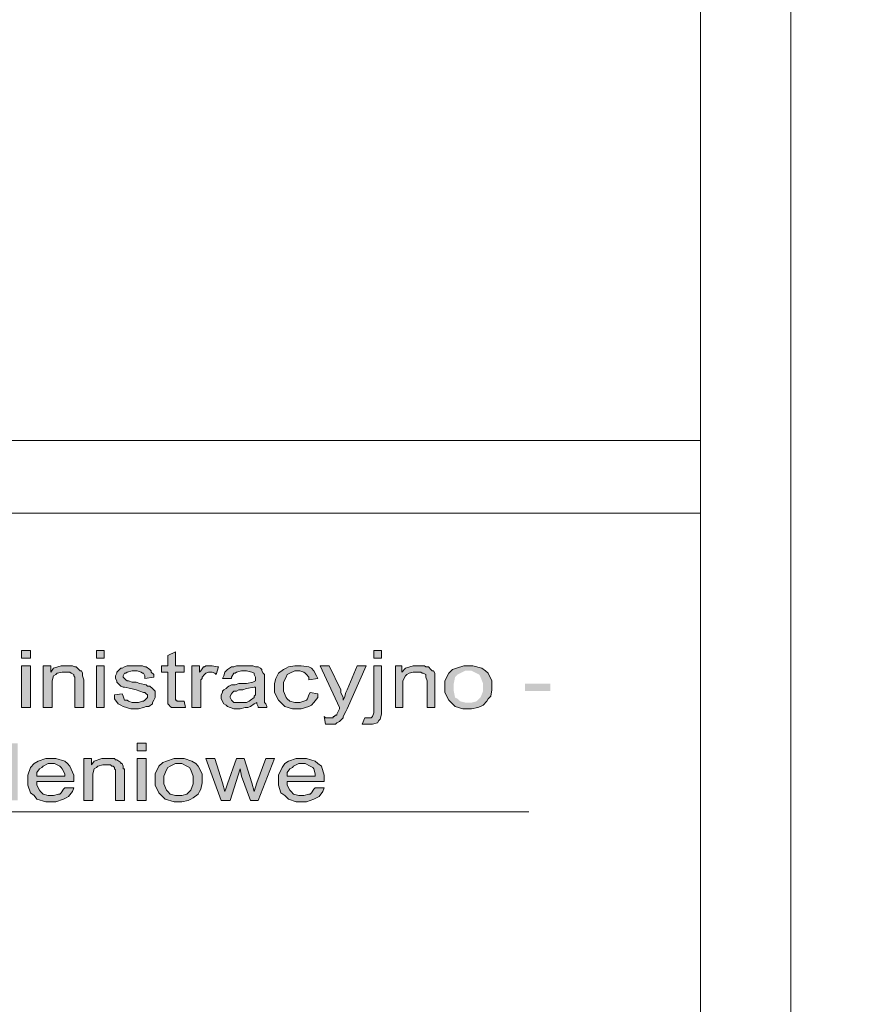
# Model space of a CAD drawing. Header units: millimetres. Extents: x 126553 to 403692, y -95821 to 38049.
# Tile 208 of 256: x 223200 to 223342, y 12939 to 13103. Entities that reach past the tile are written whole.
import ezdxf

# ---------------------------------------------------------------- set-up
doc = ezdxf.new("R2010")
doc.units = ezdxf.units.MM
doc.linetypes.add('ACAD_ISO02W100', pattern=[15, 12, -3])
doc.layers.add('opisy', color=7, linetype='Continuous', lineweight=18)
doc.layers.add('ŚCIANY GRUBE', color=7, linetype='Continuous', lineweight=20)

msp = doc.modelspace()

# ---------------------------------------------------------------- hatches: boundary and pattern name
at = {"layer": 'opisy'}
h = msp.add_hatch(color=7, dxfattribs=at)
h.paths.add_polyline_path([(223127.14358, 12988.22225), (223127.14358, 12997.76289), (223133.29199, 12997.76289), (223133.71602, 12997.55087), (223134.35206, 12997.33886), (223134.56407, 12997.12684), (223134.9881, 12997.12684), (223135.41213, 12996.4908), (223135.62414, 12996.27879), (223135.83616, 12996.06677), (223135.83616, 12994.37066), (223135.41213, 12993.31059), (223134.9881, 12992.88656), (223134.56407, 12992.46253), (223132.86796, 12992.03851), (223128.62768, 12992.03851), (223128.62768, 12988.22225)], flags=0)
h.paths.add_polyline_path([(223128.62768, 12993.31059), (223132.44393, 12993.31059), (223133.504, 12993.5226), (223133.71602, 12993.73462), (223134.14005, 12993.94663), (223134.35206, 12994.58267), (223134.35206, 12995.21872), (223134.14005, 12995.85476), (223133.92803, 12996.06677), (223133.92803, 12996.27879), (223133.29199, 12996.4908), (223132.86796, 12996.4908), (223132.23192, 12996.70282), (223128.62768, 12996.70282)], flags=0)
h.paths.add_polyline_path([(223137.10824, 12991.61448), (223137.10824, 12992.67455), (223137.74429, 12993.94663), (223138.38033, 12994.58267), (223139.01637, 12994.79469), (223140.28845, 12995.21872), (223141.98457, 12995.21872), (223143.25665, 12994.79469), (223143.89269, 12994.37066), (223144.31672, 12993.94663), (223144.95276, 12992.67455), (223144.95276, 12991.19045), (223144.74075, 12990.13038), (223144.52874, 12989.70635), (223144.10471, 12989.28232), (223143.46867, 12988.64628), (223143.04464, 12988.43427), (223142.62061, 12988.22225), (223141.56054, 12988.01024), (223140.07644, 12988.01024), (223138.80436, 12988.43427), (223138.16831, 12989.07031), (223137.74429, 12989.49434), (223137.10824, 12990.76642), (223137.10824, 12991.61448)], flags=0)
h.paths.add_polyline_path([(223138.59234, 12991.61448), (223138.59234, 12990.97844), (223139.01637, 12989.91836), (223139.22838, 12989.70635), (223139.65241, 12989.28232), (223140.50047, 12989.07031), (223141.56054, 12989.07031), (223142.4086, 12989.28232), (223142.83262, 12989.70635), (223143.04464, 12989.91836), (223143.46867, 12990.97844), (223143.46867, 12992.25052), (223143.04464, 12993.31059), (223142.83262, 12993.73462), (223142.4086, 12993.94663), (223141.56054, 12994.37066), (223140.50047, 12994.37066), (223139.65241, 12993.94663), (223139.22838, 12993.73462), (223139.01637, 12993.31059), (223138.59234, 12992.25052), (223138.59234, 12991.61448)], flags=0)
h.paths.add_polyline_path([(223146.64888, 12988.22225), (223146.64888, 12995.21872), (223147.92096, 12995.21872), (223147.92096, 12994.15865), (223147.92096, 12994.37066), (223148.557, 12994.79469), (223148.76902, 12995.0067), (223149.19305, 12995.21872), (223151.5252, 12995.21872), (223151.94923, 12995.0067), (223152.16124, 12994.79469), (223152.58527, 12994.37066), (223152.58527, 12994.15865), (223153.22131, 12994.58267), (223154.4934, 12995.21872), (223155.76548, 12995.21872), (223156.82555, 12995.0067), (223157.24958, 12994.79469), (223157.4616, 12994.37066), (223157.88563, 12993.5226), (223157.88563, 12988.22225), (223156.40153, 12988.22225), (223156.40153, 12993.5226), (223156.18951, 12993.5226), (223156.18951, 12993.73462), (223155.9775, 12993.94663), (223155.76548, 12994.15865), (223154.4934, 12994.15865), (223153.85736, 12993.94663), (223153.43333, 12993.73462), (223153.22131, 12993.5226), (223153.0093, 12992.67455), (223153.0093, 12988.22225), (223151.5252, 12988.22225), (223151.5252, 12993.09858), (223151.31319, 12993.73462), (223151.10117, 12993.94663), (223150.88916, 12994.15865), (223149.19305, 12994.15865), (223148.98103, 12993.94663), (223148.76902, 12993.94663), (223148.34499, 12993.5226), (223148.13298, 12993.31059), (223148.13298, 12992.88656), (223147.92096, 12992.25052), (223147.92096, 12988.22225)], flags=0)
h.paths.add_polyline_path([(223160.21778, 12988.22225), (223160.21778, 12989.49434), (223161.91389, 12989.49434), (223161.91389, 12988.22225)], flags=0)
h.paths.add_polyline_path([(223174.21071, 12989.07031), (223173.78668, 12988.85829), (223173.15064, 12988.43427), (223172.72661, 12988.22225), (223172.30258, 12988.22225), (223171.45453, 12988.01024), (223170.39446, 12988.01024), (223169.33439, 12988.43427), (223169.12237, 12988.64628), (223168.69834, 12988.85829), (223168.27432, 12989.70635), (223168.27432, 12990.34239), (223168.48633, 12990.76642), (223168.48633, 12990.97844), (223168.69834, 12991.19045), (223169.12237, 12991.40246), (223169.33439, 12991.61448), (223169.5464, 12991.82649), (223169.97043, 12992.03851), (223170.60647, 12992.03851), (223171.24251, 12992.25052), (223172.5146, 12992.25052), (223173.57467, 12992.46253), (223173.9987, 12992.67455), (223173.9987, 12992.88656), (223173.9987, 12993.31059), (223173.78668, 12993.73462), (223173.78668, 12993.94663), (223173.36266, 12994.15865), (223172.5146, 12994.37066), (223171.66654, 12994.37066), (223170.81849, 12994.15865), (223170.60647, 12993.94663), (223170.39446, 12993.94663), (223169.97043, 12993.31059), (223169.97043, 12993.09858), (223168.48633, 12993.09858), (223168.69834, 12993.5226), (223168.91036, 12994.15865), (223169.12237, 12994.37066), (223169.33439, 12994.58267), (223169.97043, 12995.0067), (223170.39446, 12995.0067), (223170.81849, 12995.21872), (223173.78668, 12995.21872), (223173.9987, 12995.0067), (223174.42273, 12995.0067), (223174.84675, 12994.79469), (223175.05877, 12994.58267), (223175.05877, 12994.37066), (223175.27078, 12993.94663), (223175.4828, 12993.73462), (223175.4828, 12989.07031), (223175.69481, 12988.85829), (223175.90682, 12988.43427), (223175.90682, 12988.22225), (223174.42273, 12988.22225), (223174.42273, 12988.43427), (223174.21071, 12988.85829), (223174.21071, 12989.07031)], flags=0)
h.paths.add_polyline_path([(223173.9987, 12991.61448), (223173.78668, 12991.61448), (223172.5146, 12991.40246), (223171.87856, 12991.19045), (223171.24251, 12991.19045), (223170.81849, 12990.97844), (223170.39446, 12990.97844), (223170.18244, 12990.76642), (223169.97043, 12990.55441), (223169.97043, 12990.55441), (223169.75842, 12990.13038), (223169.75842, 12989.91836), (223169.97043, 12989.49434), (223170.18244, 12989.28232), (223170.39446, 12989.07031), (223172.5146, 12989.07031), (223172.93863, 12989.28232), (223173.15064, 12989.49434), (223173.78668, 12989.91836), (223173.78668, 12990.13038), (223173.9987, 12990.34239)], flags=0)
h.paths.add_polyline_path([(223183.1153, 12988.22225), (223183.1153, 12989.07031), (223182.69128, 12988.64628), (223181.41919, 12988.01024), (223180.14711, 12988.01024), (223179.29905, 12988.22225), (223178.87502, 12988.43427), (223178.45099, 12988.64628), (223177.81495, 12989.28232), (223177.60294, 12989.70635), (223177.39092, 12990.13038), (223177.17891, 12991.19045), (223177.17891, 12992.25052), (223177.39092, 12993.09858), (223177.60294, 12993.5226), (223177.81495, 12993.94663), (223178.45099, 12994.58267), (223178.87502, 12994.79469), (223179.29905, 12995.0067), (223180.14711, 12995.21872), (223181.63121, 12995.21872), (223182.05523, 12995.0067), (223182.26725, 12994.79469), (223182.69128, 12994.58267), (223182.90329, 12994.37066), (223182.90329, 12997.76289), (223184.38739, 12997.76289), (223184.38739, 12988.22225)], flags=0)
h.paths.add_polyline_path([(223178.66301, 12991.61448), (223178.66301, 12990.97844), (223178.87502, 12989.91836), (223179.29905, 12989.70635), (223179.72308, 12989.28232), (223180.35912, 12989.07031), (223181.41919, 12989.07031), (223182.05523, 12989.28232), (223182.47926, 12989.70635), (223182.69128, 12989.91836), (223183.1153, 12990.97844), (223183.1153, 12992.25052), (223182.69128, 12993.31059), (223182.47926, 12993.73462), (223182.05523, 12993.94663), (223181.20718, 12994.37066), (223180.35912, 12994.37066), (223179.51106, 12993.94663), (223179.29905, 12993.73462), (223178.87502, 12993.31059), (223178.66301, 12992.25052), (223178.66301, 12991.61448)], flags=0)
h.paths.add_polyline_path([(223186.50753, 12988.22225), (223186.50753, 12995.21872), (223187.77961, 12995.21872), (223187.77961, 12994.15865), (223187.99163, 12994.37066), (223188.62767, 12994.79469), (223188.83968, 12995.0067), (223189.26371, 12995.21872), (223191.59587, 12995.21872), (223191.80788, 12995.0067), (223192.23191, 12994.79469), (223192.65594, 12994.37066), (223192.65594, 12994.15865), (223193.07997, 12994.58267), (223194.35205, 12995.21872), (223195.83615, 12995.21872), (223196.89622, 12995.0067), (223197.10824, 12994.79469), (223197.53226, 12994.37066), (223197.74428, 12993.5226), (223197.74428, 12988.22225), (223196.47219, 12988.22225), (223196.47219, 12992.88656), (223196.26018, 12993.5226), (223196.26018, 12993.73462), (223196.04816, 12993.94663), (223195.83615, 12994.15865), (223194.56407, 12994.15865), (223193.71601, 12993.94663), (223193.504, 12993.73462), (223193.29198, 12993.5226), (223192.86795, 12992.67455), (223192.86795, 12988.22225), (223191.59587, 12988.22225), (223191.59587, 12993.09858), (223191.38385, 12993.73462), (223191.17184, 12993.94663), (223190.95983, 12994.15865), (223189.26371, 12994.15865), (223188.83968, 12993.94663), (223188.62767, 12993.94663), (223188.41566, 12993.5226), (223188.20364, 12993.31059), (223187.99163, 12992.88656), (223187.99163, 12988.22225)], flags=0)
h.paths.add_polyline_path([(223199.86442, 12996.4908), (223199.86442, 12997.76289), (223201.34852, 12997.76289), (223201.34852, 12996.4908)], flags=0)
h.paths.add_polyline_path([(223199.86442, 12988.22225), (223199.86442, 12995.21872), (223201.34852, 12995.21872), (223201.34852, 12988.22225)], flags=0)
h.paths.add_polyline_path([(223203.46866, 12988.22225), (223203.46866, 12995.21872), (223204.74074, 12995.21872), (223204.74074, 12994.15865), (223205.16477, 12994.79469), (223206.43686, 12995.21872), (223208.34498, 12995.21872), (223208.76901, 12995.0067), (223208.98103, 12995.0067), (223209.40505, 12994.58267), (223209.61707, 12994.37066), (223209.82908, 12994.37066), (223210.0411, 12993.94663), (223210.0411, 12993.5226), (223210.0411, 12993.5226), (223210.25311, 12992.88656), (223210.25311, 12988.22225), (223208.76901, 12988.22225), (223208.76901, 12993.31059), (223208.557, 12993.5226), (223208.557, 12993.73462), (223208.13297, 12993.94663), (223208.13297, 12993.94663), (223207.92095, 12994.15865), (223206.64887, 12994.15865), (223205.80081, 12993.94663), (223205.5888, 12993.73462), (223205.16477, 12993.5226), (223204.95276, 12992.67455), (223204.95276, 12988.22225)], flags=0)
h.paths.add_polyline_path([(223212.37325, 12996.4908), (223212.37325, 12997.76289), (223213.64534, 12997.76289), (223213.64534, 12996.4908)], flags=0)
h.paths.add_polyline_path([(223212.37325, 12988.22225), (223212.37325, 12995.21872), (223213.64534, 12995.21872), (223213.64534, 12988.22225)], flags=0)
h.paths.add_polyline_path([(223215.34145, 12990.34239), (223216.61353, 12990.55441), (223216.82555, 12990.13038), (223217.03756, 12989.49434), (223217.46159, 12989.49434), (223217.6736, 12989.28232), (223218.30965, 12989.07031), (223219.36972, 12989.07031), (223220.00576, 12989.28232), (223220.21777, 12989.28232), (223220.42979, 12989.49434), (223220.85382, 12989.91836), (223220.85382, 12990.34239), (223220.6418, 12990.55441), (223220.42979, 12990.76642), (223220.21777, 12990.76642), (223219.58173, 12990.97844), (223218.94569, 12991.19045), (223218.09763, 12991.40246), (223217.03756, 12991.61448), (223216.82555, 12991.61448), (223216.40152, 12991.82649), (223215.97749, 12992.25052), (223215.76548, 12992.46253), (223215.76548, 12992.67455), (223215.55346, 12993.09858), (223215.55346, 12993.5226), (223215.76548, 12993.94663), (223215.76548, 12994.15865), (223215.97749, 12994.37066), (223216.1895, 12994.58267), (223216.40152, 12994.79469), (223216.61353, 12994.79469), (223217.03756, 12995.0067), (223217.46159, 12995.21872), (223220.00576, 12995.21872), (223220.42979, 12995.0067), (223220.6418, 12995.0067), (223221.27784, 12994.58267), (223221.48986, 12994.37066), (223221.48986, 12994.15865), (223221.91389, 12993.73462), (223221.91389, 12993.31059), (223220.42979, 12993.09858), (223220.42979, 12993.5226), (223220.21777, 12993.94663), (223220.00576, 12993.94663), (223219.79374, 12994.15865), (223219.1577, 12994.37066), (223218.30965, 12994.37066), (223217.46159, 12994.15865), (223217.24958, 12993.94663), (223217.03756, 12993.94663), (223216.82555, 12993.5226), (223216.82555, 12993.31059), (223217.03756, 12993.09858), (223217.03756, 12993.09858), (223217.24958, 12992.88656), (223217.46159, 12992.67455), (223217.6736, 12992.67455), (223218.30965, 12992.46253), (223218.94569, 12992.46253), (223219.58173, 12992.25052), (223220.6418, 12992.03851), (223220.85382, 12991.82649), (223221.27784, 12991.82649), (223221.70187, 12991.40246), (223221.91389, 12991.19045), (223222.1259, 12990.97844), (223222.1259, 12989.91836), (223221.91389, 12989.49434), (223221.70187, 12989.07031), (223221.70187, 12988.85829), (223221.06583, 12988.43427), (223220.6418, 12988.43427), (223220.21777, 12988.22225), (223219.36972, 12988.01024), (223218.09763, 12988.01024), (223216.82555, 12988.43427), (223216.40152, 12988.64628), (223215.97749, 12988.85829), (223215.34145, 12989.70635), (223215.34145, 12990.34239)], flags=0)
h.paths.add_polyline_path([(223227.00222, 12989.28232), (223227.21424, 12988.22225), (223224.88208, 12988.22225), (223224.67007, 12988.43427), (223224.45805, 12988.64628), (223224.24604, 12988.85829), (223224.24604, 12994.15865), (223223.18597, 12994.15865), (223223.18597, 12995.21872), (223224.24604, 12995.21872), (223224.24604, 12996.91483), (223225.51813, 12997.55087), (223225.51813, 12995.21872), (223227.00222, 12995.21872), (223227.00222, 12994.15865), (223225.51813, 12994.15865), (223225.51813, 12989.49434), (223225.73014, 12989.49434), (223225.73014, 12989.28232)], flags=0)
h.paths.add_polyline_path([(223228.27431, 12988.22225), (223228.27431, 12995.21872), (223229.54639, 12995.21872), (223229.54639, 12994.15865), (223229.75841, 12994.37066), (223230.18244, 12995.0067), (223230.39445, 12995.0067), (223230.60646, 12995.21872), (223231.66653, 12995.21872), (223232.51459, 12995.0067), (223232.72661, 12995.0067), (223232.30258, 12993.73462), (223232.09056, 12993.94663), (223231.66653, 12994.15865), (223231.03049, 12994.15865), (223230.60646, 12993.94663), (223230.39445, 12993.73462), (223230.39445, 12993.73462), (223229.97042, 12993.31059), (223229.97042, 12993.09858), (223229.75841, 12992.88656), (223229.75841, 12988.22225)], flags=0)
h.paths.add_polyline_path([(223239.08703, 12989.07031), (223238.663, 12988.85829), (223238.02696, 12988.43427), (223237.60293, 12988.22225), (223237.1789, 12988.22225), (223236.33084, 12988.01024), (223235.27077, 12988.01024), (223234.2107, 12988.43427), (223233.99869, 12988.64628), (223233.57466, 12988.85829), (223233.15063, 12989.70635), (223233.15063, 12990.34239), (223233.36265, 12990.76642), (223233.36265, 12990.97844), (223233.57466, 12991.19045), (223233.99869, 12991.40246), (223234.2107, 12991.61448), (223234.42272, 12991.82649), (223234.84675, 12992.03851), (223235.48279, 12992.03851), (223236.11883, 12992.25052), (223237.39092, 12992.25052), (223238.45099, 12992.46253), (223238.87501, 12992.67455), (223238.87501, 12992.88656), (223238.87501, 12993.31059), (223238.663, 12993.73462), (223238.663, 12993.94663), (223238.23897, 12994.15865), (223237.39092, 12994.37066), (223236.54286, 12994.37066), (223235.6948, 12994.15865), (223235.48279, 12993.94663), (223235.27077, 12993.94663), (223234.84675, 12993.31059), (223234.84675, 12993.09858), (223233.36265, 12993.09858), (223233.57466, 12993.5226), (223233.78668, 12994.15865), (223233.99869, 12994.37066), (223234.2107, 12994.58267), (223234.84675, 12995.0067), (223235.27077, 12995.0067), (223235.6948, 12995.21872), (223238.45099, 12995.21872), (223238.87501, 12995.0067), (223239.29904, 12995.0067), (223239.72307, 12994.79469), (223239.93508, 12994.58267), (223239.93508, 12994.37066), (223240.1471, 12993.94663), (223240.35911, 12993.73462), (223240.35911, 12989.07031), (223240.57113, 12988.85829), (223240.78314, 12988.43427), (223240.78314, 12988.22225), (223239.29904, 12988.22225), (223239.29904, 12988.43427), (223239.08703, 12988.85829), (223239.08703, 12989.07031)], flags=0)
h.paths.add_polyline_path([(223238.87501, 12991.61448), (223238.663, 12991.61448), (223237.39092, 12991.40246), (223236.75487, 12991.19045), (223236.11883, 12991.19045), (223235.6948, 12990.97844), (223235.27077, 12990.97844), (223235.05876, 12990.76642), (223234.84675, 12990.55441), (223234.84675, 12990.55441), (223234.63473, 12990.13038), (223234.63473, 12989.91836), (223234.84675, 12989.49434), (223235.05876, 12989.28232), (223235.27077, 12989.07031), (223237.39092, 12989.07031), (223237.81494, 12989.28232), (223238.02696, 12989.49434), (223238.663, 12989.91836), (223238.663, 12990.13038), (223238.87501, 12990.34239)], flags=0)
h.paths.add_polyline_path([(223247.99162, 12990.76642), (223249.26371, 12990.55441), (223249.26371, 12989.91836), (223248.62766, 12989.07031), (223248.20363, 12988.64628), (223247.77961, 12988.43427), (223246.50752, 12988.01024), (223245.02342, 12988.01024), (223243.75134, 12988.43427), (223243.1153, 12989.07031), (223242.69127, 12989.49434), (223242.05523, 12990.76642), (223242.05523, 12992.25052), (223242.26724, 12993.09858), (223242.47925, 12993.5226), (223242.69127, 12993.94663), (223243.53932, 12994.58267), (223243.96335, 12994.79469), (223244.38738, 12995.0067), (223245.44745, 12995.21872), (223246.50752, 12995.21872), (223247.77961, 12995.0067), (223248.20363, 12994.79469), (223248.62766, 12994.37066), (223249.05169, 12993.5226), (223249.26371, 12993.09858), (223247.77961, 12992.88656), (223247.77961, 12993.31059), (223247.35558, 12993.73462), (223247.14356, 12993.94663), (223246.93155, 12994.15865), (223246.29551, 12994.37066), (223245.44745, 12994.37066), (223244.5994, 12993.94663), (223244.17537, 12993.73462), (223243.96335, 12993.31059), (223243.53932, 12992.46253), (223243.53932, 12990.97844), (223243.96335, 12989.91836), (223244.17537, 12989.70635), (223244.5994, 12989.28232), (223245.44745, 12989.07031), (223246.29551, 12989.07031), (223246.93155, 12989.28232), (223247.35558, 12989.49434), (223247.56759, 12989.70635), (223247.77961, 12990.34239), (223247.99162, 12990.76642)], flags=0)
h.paths.add_polyline_path([(223250.53579, 12985.46607), (223250.32378, 12986.73815), (223250.53579, 12986.52614), (223251.80787, 12986.52614), (223251.80787, 12986.73815), (223252.01989, 12986.73815), (223252.2319, 12986.95017), (223252.44392, 12986.95017), (223252.44392, 12987.16218), (223252.65593, 12987.58621), (223252.86795, 12988.01024), (223252.86795, 12988.22225), (223249.68773, 12995.21872), (223251.17183, 12995.21872), (223253.07996, 12991.19045), (223253.07996, 12990.76642), (223253.50399, 12989.91836), (223253.50399, 12989.49434), (223253.716, 12989.91836), (223253.92802, 12990.76642), (223254.14003, 12991.19045), (223255.83614, 12995.21872), (223257.32024, 12995.21872), (223254.14003, 12988.01024), (223253.92802, 12987.58621), (223253.50399, 12986.73815), (223253.50399, 12986.52614), (223253.29197, 12986.31412), (223252.86795, 12985.8901), (223252.44392, 12985.67808), (223252.2319, 12985.46607)], flags=0)
h.paths.add_polyline_path([(223258.59233, 12996.4908), (223258.59233, 12997.76289), (223259.86441, 12997.76289), (223259.86441, 12996.4908)], flags=0)
h.paths.add_polyline_path([(223256.6842, 12985.46607), (223257.10823, 12986.52614), (223258.1683, 12986.52614), (223258.38031, 12986.73815), (223258.38031, 12986.73815), (223258.59233, 12987.3742), (223258.59233, 12995.21872), (223259.86441, 12995.21872), (223259.86441, 12987.16218), (223259.6524, 12986.31412), (223259.44038, 12986.10211), (223259.22837, 12985.67808), (223258.38031, 12985.46607)], flags=0)
h.paths.add_polyline_path([(223262.19657, 12988.22225), (223262.19657, 12995.21872), (223263.25664, 12995.21872), (223263.25664, 12994.15865), (223263.89268, 12994.79469), (223265.16476, 12995.21872), (223267.07289, 12995.21872), (223267.2849, 12995.0067), (223267.70893, 12995.0067), (223268.13296, 12994.58267), (223268.34498, 12994.37066), (223268.55699, 12994.37066), (223268.769, 12993.94663), (223268.769, 12993.5226), (223268.769, 12988.22225), (223267.49692, 12988.22225), (223267.49692, 12992.67455), (223267.2849, 12993.31059), (223267.2849, 12993.73462), (223266.86088, 12993.94663), (223266.64886, 12993.94663), (223266.43685, 12994.15865), (223265.16476, 12994.15865), (223264.52872, 12993.94663), (223264.10469, 12993.73462), (223263.89268, 12993.5226), (223263.46865, 12992.67455), (223263.46865, 12988.22225)], flags=0)
h.paths.add_polyline_path([(223270.46512, 12991.61448), (223270.46512, 12992.67455), (223271.10116, 12993.94663), (223271.7372, 12994.58267), (223272.37324, 12994.79469), (223273.64533, 12995.21872), (223275.12943, 12995.21872), (223276.61353, 12994.79469), (223277.24957, 12994.37066), (223277.6736, 12993.94663), (223278.30964, 12992.67455), (223278.30964, 12991.19045), (223278.09762, 12990.13038), (223277.6736, 12989.70635), (223277.46158, 12989.28232), (223276.82554, 12988.64628), (223276.40151, 12988.43427), (223275.97748, 12988.22225), (223274.91741, 12988.01024), (223273.43331, 12988.01024), (223272.16123, 12988.43427), (223271.52519, 12989.07031), (223271.10116, 12989.49434), (223270.46512, 12990.76642), (223270.46512, 12991.61448)], flags=0)
h.paths.add_polyline_path([(223271.94921, 12991.61448), (223271.94921, 12990.97844), (223272.16123, 12989.91836), (223272.58526, 12989.70635), (223273.00929, 12989.28232), (223273.85734, 12989.07031), (223274.91741, 12989.07031), (223275.76547, 12989.28232), (223276.1895, 12989.70635), (223276.40151, 12989.91836), (223276.82554, 12990.97844), (223276.82554, 12992.25052), (223276.40151, 12993.31059), (223276.1895, 12993.73462), (223275.76547, 12993.94663), (223274.91741, 12994.37066), (223273.85734, 12994.37066), (223273.00929, 12993.94663), (223272.58526, 12993.73462), (223272.16123, 12993.31059), (223271.94921, 12992.25052), (223271.94921, 12991.61448)], flags=0)
h.paths.add_polyline_path([(223283.822, 12990.97844), (223283.822, 12992.25052), (223288.06229, 12992.25052), (223288.06229, 12990.97844)], flags=0)
h = msp.add_hatch(color=7, dxfattribs=at)
h.paths.add_polyline_path([(223164.45806, 12974.86536), (223165.73015, 12975.07738), (223165.73015, 12974.65335), (223166.15418, 12974.01731), (223166.36619, 12974.01731), (223166.79022, 12973.80529), (223167.42626, 12973.59328), (223168.48633, 12973.59328), (223169.12237, 12973.80529), (223169.33439, 12973.80529), (223169.5464, 12974.01731), (223169.75842, 12974.44133), (223169.75842, 12974.86536), (223169.5464, 12975.07738), (223169.33439, 12975.28939), (223169.33439, 12975.28939), (223168.48633, 12975.50141), (223168.0623, 12975.71342), (223167.21425, 12975.92543), (223166.15418, 12976.13745), (223165.73015, 12976.13745), (223165.51813, 12976.34946), (223165.0941, 12976.77349), (223164.88209, 12976.9855), (223164.67008, 12977.19752), (223164.67008, 12978.4696), (223164.88209, 12978.68162), (223165.0941, 12978.89363), (223165.30612, 12979.10565), (223165.51813, 12979.31766), (223165.73015, 12979.31766), (223166.15418, 12979.52967), (223166.36619, 12979.74169), (223168.91036, 12979.74169), (223169.33439, 12979.52967), (223169.75842, 12979.52967), (223170.39446, 12979.10565), (223170.39446, 12978.89363), (223170.60647, 12978.68162), (223170.81849, 12978.25759), (223171.0305, 12977.83356), (223169.5464, 12977.62155), (223169.5464, 12978.04557), (223169.33439, 12978.4696), (223169.12237, 12978.4696), (223168.91036, 12978.68162), (223168.27432, 12978.89363), (223167.21425, 12978.89363), (223166.5782, 12978.68162), (223166.36619, 12978.4696), (223166.15418, 12978.4696), (223165.94216, 12978.04557), (223165.94216, 12977.83356), (223166.15418, 12977.62155), (223166.15418, 12977.40953), (223166.5782, 12977.19752), (223166.79022, 12977.19752), (223167.42626, 12976.9855), (223167.85029, 12976.9855), (223168.69834, 12976.77349), (223169.75842, 12976.56148), (223169.97043, 12976.34946), (223170.39446, 12976.34946), (223170.81849, 12975.92543), (223171.0305, 12975.71342), (223171.0305, 12975.50141), (223171.24251, 12975.07738), (223171.24251, 12974.44133), (223171.0305, 12974.01731), (223170.81849, 12973.59328), (223170.60647, 12973.38126), (223169.97043, 12972.95724), (223169.75842, 12972.95724), (223169.33439, 12972.74522), (223168.48633, 12972.53321), (223167.21425, 12972.53321), (223165.94216, 12972.95724), (223165.51813, 12973.16925), (223165.0941, 12973.38126), (223164.45806, 12974.22932), (223164.45806, 12974.86536)], flags=0)
h.paths.add_polyline_path([(223172.09057, 12972.74522), (223172.09057, 12973.59328), (223177.39092, 12978.68162), (223172.5146, 12978.68162), (223172.5146, 12979.74169), (223179.29905, 12979.74169), (223179.29905, 12978.89363), (223174.84675, 12974.44133), (223173.9987, 12973.59328), (223174.42273, 12973.80529), (223179.51106, 12973.80529), (223179.51106, 12972.74522)], flags=0)
h.paths.add_polyline_path([(223180.99516, 12972.74522), (223180.99516, 12982.28586), (223182.26725, 12982.28586), (223182.26725, 12976.77349), (223185.65947, 12979.74169), (223187.5676, 12979.74169), (223184.38739, 12976.9855), (223187.77961, 12972.74522), (223186.0835, 12972.74522), (223183.32732, 12976.34946), (223182.26725, 12975.50141), (223182.26725, 12972.74522)], flags=0)
h.paths.add_polyline_path([(223188.41566, 12976.13745), (223188.41566, 12977.19752), (223189.0517, 12978.4696), (223189.68774, 12979.10565), (223190.32378, 12979.31766), (223191.59587, 12979.74169), (223193.07997, 12979.74169), (223194.56407, 12979.31766), (223194.98809, 12978.89363), (223195.62414, 12978.4696), (223196.26018, 12977.19752), (223196.26018, 12975.71342), (223195.83615, 12974.65335), (223195.62414, 12974.22932), (223195.41212, 12973.80529), (223194.77608, 12973.16925), (223194.35205, 12972.95724), (223193.92802, 12972.74522), (223192.86795, 12972.53321), (223191.38385, 12972.53321), (223190.11177, 12972.95724), (223189.47573, 12973.59328), (223188.83968, 12974.01731), (223188.41566, 12975.28939), (223188.41566, 12976.13745)], flags=0)
h.paths.add_polyline_path([(223189.89976, 12976.13745), (223189.89976, 12975.50141), (223190.11177, 12974.44133), (223190.5358, 12974.22932), (223190.95983, 12973.80529), (223191.80788, 12973.59328), (223192.86795, 12973.59328), (223193.71601, 12973.80529), (223193.92802, 12974.22932), (223194.35205, 12974.44133), (223194.77608, 12975.50141), (223194.77608, 12976.77349), (223194.35205, 12977.83356), (223193.92802, 12978.25759), (223193.71601, 12978.4696), (223192.86795, 12978.89363), (223191.80788, 12978.89363), (223190.95983, 12978.4696), (223190.5358, 12978.25759), (223190.11177, 12977.83356), (223189.89976, 12976.77349), (223189.89976, 12976.13745)], flags=0)
h.paths.add_polyline_path([(223197.74428, 12972.74522), (223197.74428, 12982.28586), (223199.22838, 12982.28586), (223199.22838, 12972.74522)], flags=0)
h.paths.add_polyline_path([(223207.0729, 12974.86536), (223208.557, 12974.86536), (223208.34498, 12974.22932), (223207.70894, 12973.38126), (223207.28491, 12973.16925), (223206.86088, 12972.95724), (223205.5888, 12972.53321), (223203.89269, 12972.53321), (223202.40859, 12972.95724), (223201.98456, 12973.59328), (223201.34852, 12974.01731), (223200.92449, 12975.28939), (223200.92449, 12976.9855), (223201.34852, 12978.25759), (223201.98456, 12978.89363), (223202.6206, 12979.31766), (223203.89269, 12979.74169), (223205.5888, 12979.74169), (223207.0729, 12979.31766), (223207.49693, 12978.89363), (223207.92095, 12978.4696), (223208.557, 12976.9855), (223208.557, 12976.13745), (223208.557, 12975.92543), (223202.40859, 12975.92543), (223202.40859, 12975.28939), (223202.83262, 12974.44133), (223203.04463, 12974.22932), (223203.46866, 12973.80529), (223204.31671, 12973.59328), (223205.16477, 12973.59328), (223206.01283, 12973.80529), (223206.22484, 12973.80529), (223206.43686, 12974.01731), (223206.86088, 12974.65335), (223207.0729, 12974.86536)], flags=0)
h.paths.add_polyline_path([(223202.40859, 12976.77349), (223207.0729, 12976.77349), (223207.0729, 12977.19752), (223206.64887, 12978.04557), (223206.43686, 12978.25759), (223206.22484, 12978.4696), (223205.37679, 12978.89363), (223204.31671, 12978.89363), (223203.46866, 12978.4696), (223203.25664, 12978.25759), (223202.83262, 12978.04557), (223202.40859, 12977.40953), (223202.40859, 12976.77349)], flags=0)
h.paths.add_polyline_path([(223210.25311, 12972.74522), (223210.25311, 12979.74169), (223211.52519, 12979.74169), (223211.52519, 12978.68162), (223211.94922, 12979.31766), (223213.22131, 12979.74169), (223215.34145, 12979.74169), (223215.55346, 12979.52967), (223215.76548, 12979.52967), (223216.40152, 12979.10565), (223216.40152, 12978.89363), (223216.61353, 12978.89363), (223216.82555, 12978.4696), (223216.82555, 12978.04557), (223217.03756, 12978.04557), (223217.03756, 12972.74522), (223215.55346, 12972.74522), (223215.55346, 12977.83356), (223215.34145, 12978.04557), (223215.34145, 12978.25759), (223215.12943, 12978.4696), (223214.91742, 12978.4696), (223214.70541, 12978.68162), (223213.43332, 12978.68162), (223212.58526, 12978.4696), (223212.37325, 12978.25759), (223211.94922, 12978.04557), (223211.73721, 12977.19752), (223211.73721, 12972.74522)], flags=0)
h.paths.add_polyline_path([(223219.1577, 12981.01377), (223219.1577, 12982.28586), (223220.6418, 12982.28586), (223220.6418, 12981.01377)], flags=0)
h.paths.add_polyline_path([(223219.1577, 12972.74522), (223219.1577, 12979.74169), (223220.6418, 12979.74169), (223220.6418, 12972.74522)], flags=0)
h.paths.add_polyline_path([(223222.1259, 12976.13745), (223222.1259, 12977.19752), (223222.76194, 12978.4696), (223223.39798, 12979.10565), (223224.03403, 12979.31766), (223225.30611, 12979.74169), (223227.00222, 12979.74169), (223228.27431, 12979.31766), (223228.91035, 12978.89363), (223229.33438, 12978.4696), (223229.97042, 12977.19752), (223229.97042, 12975.71342), (223229.75841, 12974.65335), (223229.54639, 12974.22932), (223229.33438, 12973.80529), (223228.48632, 12973.16925), (223228.06229, 12972.95724), (223227.63827, 12972.74522), (223226.5782, 12972.53321), (223225.30611, 12972.53321), (223223.82201, 12972.95724), (223223.18597, 12973.59328), (223222.76194, 12974.01731), (223222.1259, 12975.28939), (223222.1259, 12976.13745)], flags=0)
h.paths.add_polyline_path([(223223.61, 12976.13745), (223223.61, 12975.50141), (223224.03403, 12974.44133), (223224.24604, 12974.22932), (223224.67007, 12973.80529), (223225.51813, 12973.59328), (223226.5782, 12973.59328), (223227.42625, 12973.80529), (223227.85028, 12974.22932), (223228.06229, 12974.44133), (223228.48632, 12975.50141), (223228.48632, 12976.77349), (223228.06229, 12977.83356), (223227.85028, 12978.25759), (223227.42625, 12978.4696), (223226.5782, 12978.89363), (223225.51813, 12978.89363), (223224.67007, 12978.4696), (223224.24604, 12978.25759), (223224.03403, 12977.83356), (223223.61, 12976.77349), (223223.61, 12976.13745)], flags=0)
h.paths.add_polyline_path([(223233.15063, 12972.74522), (223230.60646, 12979.74169), (223232.09056, 12979.74169), (223233.36265, 12975.71342), (223233.78668, 12974.22932), (223233.78668, 12974.22932), (223233.99869, 12974.86536), (223234.2107, 12975.50141), (223235.6948, 12979.74169), (223236.96689, 12979.74169), (223238.23897, 12975.71342), (223238.663, 12974.22932), (223239.08703, 12975.71342), (223240.57113, 12979.74169), (223242.05523, 12979.74169), (223239.29904, 12972.74522), (223238.02696, 12972.74522), (223236.54286, 12976.77349), (223236.33084, 12978.04557), (223234.63473, 12972.74522)], flags=0)
h.paths.add_polyline_path([(223248.83968, 12974.86536), (223250.32378, 12974.86536), (223250.11176, 12974.22932), (223249.47572, 12973.38126), (223249.05169, 12973.16925), (223248.62766, 12972.95724), (223247.35558, 12972.53321), (223245.65947, 12972.53321), (223244.38738, 12972.95724), (223243.75134, 12973.59328), (223243.1153, 12974.01731), (223242.69127, 12975.28939), (223242.69127, 12976.9855), (223243.32731, 12978.25759), (223243.75134, 12978.89363), (223244.38738, 12979.31766), (223245.65947, 12979.74169), (223247.35558, 12979.74169), (223248.83968, 12979.31766), (223249.26371, 12978.89363), (223249.89975, 12978.4696), (223250.32378, 12976.9855), (223250.32378, 12976.13745), (223250.32378, 12975.92543), (223244.17537, 12975.92543), (223244.17537, 12975.28939), (223244.5994, 12974.44133), (223244.81141, 12974.22932), (223245.23544, 12973.80529), (223246.08349, 12973.59328), (223246.93155, 12973.59328), (223247.77961, 12973.80529), (223247.99162, 12973.80529), (223248.20363, 12974.01731), (223248.62766, 12974.65335), (223248.83968, 12974.86536)], flags=0)
h.paths.add_polyline_path([(223244.17537, 12976.77349), (223248.83968, 12976.77349), (223248.83968, 12977.19752), (223248.62766, 12978.04557), (223248.41565, 12978.25759), (223247.99162, 12978.4696), (223247.14356, 12978.89363), (223246.08349, 12978.89363), (223245.23544, 12978.4696), (223245.02342, 12978.25759), (223244.5994, 12978.04557), (223244.17537, 12977.40953), (223244.17537, 12976.77349)], flags=0)

# ---------------------------------------------------------------- linework, layer by layer
at = {"color": 7, "linetype": 'ACAD_ISO02W100', "ltscale": 0.5}
msp.add_arc((223110.68977, 13190.09063), 94.13472, 270.0783467, 359.3531378, dxfattribs=at)
at = {"layer": 'opisy', "color": 7}
for points in [[(223199.86442, 12996.4908), (223199.86442, 12997.76289), (223201.34852, 12997.76289), (223201.34852, 12996.4908)], [(223212.37325, 12996.4908), (223212.37325, 12997.76289), (223213.64534, 12997.76289), (223213.64534, 12996.4908)], [(223227.00222, 12989.28232), (223227.21424, 12988.22225), (223224.88208, 12988.22225), (223224.67007, 12988.43427), (223224.45805, 12988.64628), (223224.24604, 12988.85829), (223224.24604, 12994.15865), (223223.18597, 12994.15865), (223223.18597, 12995.21872), (223224.24604, 12995.21872), (223224.24604, 12996.91483), (223225.51813, 12997.55087), (223225.51813, 12995.21872), (223227.00222, 12995.21872), (223227.00222, 12994.15865), (223225.51813, 12994.15865), (223225.51813, 12989.49434), (223225.73014, 12989.49434), (223225.73014, 12989.28232)], [(223258.59233, 12996.4908), (223258.59233, 12997.76289), (223259.86441, 12997.76289), (223259.86441, 12996.4908)], [(223199.86442, 12988.22225), (223199.86442, 12995.21872), (223201.34852, 12995.21872), (223201.34852, 12988.22225)], [(223203.46866, 12988.22225), (223203.46866, 12995.21872), (223204.74074, 12995.21872), (223204.74074, 12994.15865), (223205.16477, 12994.79469), (223206.43686, 12995.21872), (223208.34498, 12995.21872), (223208.76901, 12995.0067), (223208.98103, 12995.0067), (223209.40505, 12994.58267), (223209.61707, 12994.37066), (223209.82908, 12994.37066), (223210.0411, 12993.94663), (223210.0411, 12993.5226), (223210.25311, 12992.88656), (223210.25311, 12988.22225), (223208.76901, 12988.22225), (223208.76901, 12993.31059), (223208.557, 12993.5226), (223208.557, 12993.73462), (223208.13297, 12993.94663), (223207.92095, 12994.15865), (223206.64887, 12994.15865), (223205.80081, 12993.94663), (223205.5888, 12993.73462), (223205.16477, 12993.5226), (223204.95276, 12992.67455), (223204.95276, 12988.22225)], [(223212.37325, 12988.22225), (223212.37325, 12995.21872), (223213.64534, 12995.21872), (223213.64534, 12988.22225)], [(223215.34145, 12990.34239), (223216.61353, 12990.55441), (223216.82555, 12990.13038), (223217.03756, 12989.49434), (223217.46159, 12989.49434), (223217.6736, 12989.28232), (223218.30965, 12989.07031), (223219.36972, 12989.07031), (223220.00576, 12989.28232), (223220.21777, 12989.28232), (223220.42979, 12989.49434), (223220.85382, 12989.91836), (223220.85382, 12990.34239), (223220.6418, 12990.55441), (223220.42979, 12990.76642), (223220.21777, 12990.76642), (223219.58173, 12990.97844), (223218.94569, 12991.19045), (223218.09763, 12991.40246), (223217.03756, 12991.61448), (223216.82555, 12991.61448), (223216.40152, 12991.82649), (223215.97749, 12992.25052), (223215.76548, 12992.46253), (223215.76548, 12992.67455), (223215.55346, 12993.09858), (223215.55346, 12993.5226), (223215.76548, 12993.94663), (223215.76548, 12994.15865), (223215.97749, 12994.37066), (223216.1895, 12994.58267), (223216.40152, 12994.79469), (223216.61353, 12994.79469), (223217.03756, 12995.0067), (223217.46159, 12995.21872), (223220.00576, 12995.21872), (223220.42979, 12995.0067), (223220.6418, 12995.0067), (223221.27784, 12994.58267), (223221.48986, 12994.37066), (223221.48986, 12994.15865), (223221.91389, 12993.73462), (223221.91389, 12993.31059), (223220.42979, 12993.09858), (223220.42979, 12993.5226), (223220.21777, 12993.94663), (223220.00576, 12993.94663), (223219.79374, 12994.15865), (223219.1577, 12994.37066), (223218.30965, 12994.37066), (223217.46159, 12994.15865), (223217.24958, 12993.94663), (223217.03756, 12993.94663), (223216.82555, 12993.5226), (223216.82555, 12993.31059), (223217.03756, 12993.09858), (223217.24958, 12992.88656), (223217.46159, 12992.67455), (223217.6736, 12992.67455), (223218.30965, 12992.46253), (223218.94569, 12992.46253), (223219.58173, 12992.25052), (223220.6418, 12992.03851), (223220.85382, 12991.82649), (223221.27784, 12991.82649), (223221.70187, 12991.40246), (223221.91389, 12991.19045), (223222.1259, 12990.97844), (223222.1259, 12989.91836), (223221.91389, 12989.49434), (223221.70187, 12989.07031), (223221.70187, 12988.85829), (223221.06583, 12988.43427), (223220.6418, 12988.43427), (223220.21777, 12988.22225), (223219.36972, 12988.01024), (223218.09763, 12988.01024), (223216.82555, 12988.43427), (223216.40152, 12988.64628), (223215.97749, 12988.85829), (223215.34145, 12989.70635)], [(223228.27431, 12988.22225), (223228.27431, 12995.21872), (223229.54639, 12995.21872), (223229.54639, 12994.15865), (223229.75841, 12994.37066), (223230.18244, 12995.0067), (223230.39445, 12995.0067), (223230.60646, 12995.21872), (223231.66653, 12995.21872), (223232.51459, 12995.0067), (223232.72661, 12995.0067), (223232.30258, 12993.73462), (223232.09056, 12993.94663), (223231.66653, 12994.15865), (223231.03049, 12994.15865), (223230.60646, 12993.94663), (223230.39445, 12993.73462), (223229.97042, 12993.31059), (223229.97042, 12993.09858), (223229.75841, 12992.88656), (223229.75841, 12988.22225)], [(223239.08703, 12989.07031), (223238.663, 12988.85829), (223238.02696, 12988.43427), (223237.60293, 12988.22225), (223237.1789, 12988.22225), (223236.33084, 12988.01024), (223235.27077, 12988.01024), (223234.2107, 12988.43427), (223233.99869, 12988.64628), (223233.57466, 12988.85829), (223233.15063, 12989.70635), (223233.15063, 12990.34239), (223233.36265, 12990.76642), (223233.36265, 12990.97844), (223233.57466, 12991.19045), (223233.99869, 12991.40246), (223234.2107, 12991.61448), (223234.42272, 12991.82649), (223234.84675, 12992.03851), (223235.48279, 12992.03851), (223236.11883, 12992.25052), (223237.39092, 12992.25052), (223238.45099, 12992.46253), (223238.87501, 12992.67455), (223238.87501, 12992.88656), (223238.87501, 12993.31059), (223238.663, 12993.73462), (223238.663, 12993.94663), (223238.23897, 12994.15865), (223237.39092, 12994.37066), (223236.54286, 12994.37066), (223235.6948, 12994.15865), (223235.48279, 12993.94663), (223235.27077, 12993.94663), (223234.84675, 12993.31059), (223234.84675, 12993.09858), (223233.36265, 12993.09858), (223233.57466, 12993.5226), (223233.78668, 12994.15865), (223233.99869, 12994.37066), (223234.2107, 12994.58267), (223234.84675, 12995.0067), (223235.27077, 12995.0067), (223235.6948, 12995.21872), (223238.45099, 12995.21872), (223238.87501, 12995.0067), (223239.29904, 12995.0067), (223239.72307, 12994.79469), (223239.93508, 12994.58267), (223239.93508, 12994.37066), (223240.1471, 12993.94663), (223240.35911, 12993.73462), (223240.35911, 12989.07031), (223240.57113, 12988.85829), (223240.78314, 12988.43427), (223240.78314, 12988.22225), (223239.29904, 12988.22225), (223239.29904, 12988.43427), (223239.08703, 12988.85829)], [(223247.99162, 12990.76642), (223249.26371, 12990.55441), (223249.26371, 12989.91836), (223248.62766, 12989.07031), (223248.20363, 12988.64628), (223247.77961, 12988.43427), (223246.50752, 12988.01024), (223245.02342, 12988.01024), (223243.75134, 12988.43427), (223243.1153, 12989.07031), (223242.69127, 12989.49434), (223242.05523, 12990.76642), (223242.05523, 12992.25052), (223242.26724, 12993.09858), (223242.47925, 12993.5226), (223242.69127, 12993.94663), (223243.53932, 12994.58267), (223243.96335, 12994.79469), (223244.38738, 12995.0067), (223245.44745, 12995.21872), (223246.50752, 12995.21872), (223247.77961, 12995.0067), (223248.20363, 12994.79469), (223248.62766, 12994.37066), (223249.05169, 12993.5226), (223249.26371, 12993.09858), (223247.77961, 12992.88656), (223247.77961, 12993.31059), (223247.35558, 12993.73462), (223247.14356, 12993.94663), (223246.93155, 12994.15865), (223246.29551, 12994.37066), (223245.44745, 12994.37066), (223244.5994, 12993.94663), (223244.17537, 12993.73462), (223243.96335, 12993.31059), (223243.53932, 12992.46253), (223243.53932, 12990.97844), (223243.96335, 12989.91836), (223244.17537, 12989.70635), (223244.5994, 12989.28232), (223245.44745, 12989.07031), (223246.29551, 12989.07031), (223246.93155, 12989.28232), (223247.35558, 12989.49434), (223247.56759, 12989.70635), (223247.77961, 12990.34239)], [(223250.53579, 12985.46607), (223250.32378, 12986.73815), (223250.53579, 12986.52614), (223251.80787, 12986.52614), (223251.80787, 12986.73815), (223252.01989, 12986.73815), (223252.2319, 12986.95017), (223252.44392, 12986.95017), (223252.44392, 12987.16218), (223252.65593, 12987.58621), (223252.86795, 12988.01024), (223252.86795, 12988.22225), (223249.68773, 12995.21872), (223251.17183, 12995.21872), (223253.07996, 12991.19045), (223253.07996, 12990.76642), (223253.50399, 12989.91836), (223253.50399, 12989.49434), (223253.716, 12989.91836), (223253.92802, 12990.76642), (223254.14003, 12991.19045), (223255.83614, 12995.21872), (223257.32024, 12995.21872), (223254.14003, 12988.01024), (223253.92802, 12987.58621), (223253.50399, 12986.73815), (223253.50399, 12986.52614), (223253.29197, 12986.31412), (223252.86795, 12985.8901), (223252.44392, 12985.67808), (223252.2319, 12985.46607)], [(223256.6842, 12985.46607), (223257.10823, 12986.52614), (223258.1683, 12986.52614), (223258.38031, 12986.73815), (223258.59233, 12987.3742), (223258.59233, 12995.21872), (223259.86441, 12995.21872), (223259.86441, 12987.16218), (223259.6524, 12986.31412), (223259.44038, 12986.10211), (223259.22837, 12985.67808), (223258.38031, 12985.46607)], [(223262.19657, 12988.22225), (223262.19657, 12995.21872), (223263.25664, 12995.21872), (223263.25664, 12994.15865), (223263.89268, 12994.79469), (223265.16476, 12995.21872), (223267.07289, 12995.21872), (223267.2849, 12995.0067), (223267.70893, 12995.0067), (223268.13296, 12994.58267), (223268.34498, 12994.37066), (223268.55699, 12994.37066), (223268.769, 12993.94663), (223268.769, 12993.5226), (223268.769, 12988.22225), (223267.49692, 12988.22225), (223267.49692, 12992.67455), (223267.2849, 12993.31059), (223267.2849, 12993.73462), (223266.86088, 12993.94663), (223266.64886, 12993.94663), (223266.43685, 12994.15865), (223265.16476, 12994.15865), (223264.52872, 12993.94663), (223264.10469, 12993.73462), (223263.89268, 12993.5226), (223263.46865, 12992.67455), (223263.46865, 12988.22225)], [(223270.46512, 12991.61448), (223270.46512, 12992.67455), (223271.10116, 12993.94663), (223271.7372, 12994.58267), (223272.37324, 12994.79469), (223273.64533, 12995.21872), (223275.12943, 12995.21872), (223276.61353, 12994.79469), (223277.24957, 12994.37066), (223277.6736, 12993.94663), (223278.30964, 12992.67455), (223278.30964, 12991.19045), (223278.09762, 12990.13038), (223277.6736, 12989.70635), (223277.46158, 12989.28232), (223276.82554, 12988.64628), (223276.40151, 12988.43427), (223275.97748, 12988.22225), (223274.91741, 12988.01024), (223273.43331, 12988.01024), (223272.16123, 12988.43427), (223271.52519, 12989.07031), (223271.10116, 12989.49434), (223270.46512, 12990.76642)], [(223238.87501, 12991.61448), (223238.663, 12991.61448), (223237.39092, 12991.40246), (223236.75487, 12991.19045), (223236.11883, 12991.19045), (223235.6948, 12990.97844), (223235.27077, 12990.97844), (223235.05876, 12990.76642), (223234.84675, 12990.55441), (223234.63473, 12990.13038), (223234.63473, 12989.91836), (223234.84675, 12989.49434), (223235.05876, 12989.28232), (223235.27077, 12989.07031), (223237.39092, 12989.07031), (223237.81494, 12989.28232), (223238.02696, 12989.49434), (223238.663, 12989.91836), (223238.663, 12990.13038), (223238.87501, 12990.34239)], [(223219.1577, 12981.01377), (223219.1577, 12982.28586), (223220.6418, 12982.28586), (223220.6418, 12981.01377)], [(223207.0729, 12974.86536), (223208.557, 12974.86536), (223208.34498, 12974.22932), (223207.70894, 12973.38126), (223207.28491, 12973.16925), (223206.86088, 12972.95724), (223205.5888, 12972.53321), (223203.89269, 12972.53321), (223202.40859, 12972.95724), (223201.98456, 12973.59328), (223201.34852, 12974.01731), (223200.92449, 12975.28939), (223200.92449, 12976.9855), (223201.34852, 12978.25759), (223201.98456, 12978.89363), (223202.6206, 12979.31766), (223203.89269, 12979.74169), (223205.5888, 12979.74169), (223207.0729, 12979.31766), (223207.49693, 12978.89363), (223207.92095, 12978.4696), (223208.557, 12976.9855), (223208.557, 12976.13745), (223208.557, 12975.92543), (223202.40859, 12975.92543), (223202.40859, 12975.28939), (223202.83262, 12974.44133), (223203.04463, 12974.22932), (223203.46866, 12973.80529), (223204.31671, 12973.59328), (223205.16477, 12973.59328), (223206.01283, 12973.80529), (223206.22484, 12973.80529), (223206.43686, 12974.01731), (223206.86088, 12974.65335)], [(223202.40859, 12976.77349), (223207.0729, 12976.77349), (223207.0729, 12977.19752), (223206.64887, 12978.04557), (223206.43686, 12978.25759), (223206.22484, 12978.4696), (223205.37679, 12978.89363), (223204.31671, 12978.89363), (223203.46866, 12978.4696), (223203.25664, 12978.25759), (223202.83262, 12978.04557), (223202.40859, 12977.40953)], [(223210.25311, 12972.74522), (223210.25311, 12979.74169), (223211.52519, 12979.74169), (223211.52519, 12978.68162), (223211.94922, 12979.31766), (223213.22131, 12979.74169), (223215.34145, 12979.74169), (223215.55346, 12979.52967), (223215.76548, 12979.52967), (223216.40152, 12979.10565), (223216.40152, 12978.89363), (223216.61353, 12978.89363), (223216.82555, 12978.4696), (223216.82555, 12978.04557), (223217.03756, 12978.04557), (223217.03756, 12972.74522), (223215.55346, 12972.74522), (223215.55346, 12977.83356), (223215.34145, 12978.04557), (223215.34145, 12978.25759), (223215.12943, 12978.4696), (223214.91742, 12978.4696), (223214.70541, 12978.68162), (223213.43332, 12978.68162), (223212.58526, 12978.4696), (223212.37325, 12978.25759), (223211.94922, 12978.04557), (223211.73721, 12977.19752), (223211.73721, 12972.74522)], [(223219.1577, 12972.74522), (223219.1577, 12979.74169), (223220.6418, 12979.74169), (223220.6418, 12972.74522)], [(223222.1259, 12976.13745), (223222.1259, 12977.19752), (223222.76194, 12978.4696), (223223.39798, 12979.10565), (223224.03403, 12979.31766), (223225.30611, 12979.74169), (223227.00222, 12979.74169), (223228.27431, 12979.31766), (223228.91035, 12978.89363), (223229.33438, 12978.4696), (223229.97042, 12977.19752), (223229.97042, 12975.71342), (223229.75841, 12974.65335), (223229.54639, 12974.22932), (223229.33438, 12973.80529), (223228.48632, 12973.16925), (223228.06229, 12972.95724), (223227.63827, 12972.74522), (223226.5782, 12972.53321), (223225.30611, 12972.53321), (223223.82201, 12972.95724), (223223.18597, 12973.59328), (223222.76194, 12974.01731), (223222.1259, 12975.28939)], [(223223.61, 12976.13745), (223223.61, 12975.50141), (223224.03403, 12974.44133), (223224.24604, 12974.22932), (223224.67007, 12973.80529), (223225.51813, 12973.59328), (223226.5782, 12973.59328), (223227.42625, 12973.80529), (223227.85028, 12974.22932), (223228.06229, 12974.44133), (223228.48632, 12975.50141), (223228.48632, 12976.77349), (223228.06229, 12977.83356), (223227.85028, 12978.25759), (223227.42625, 12978.4696), (223226.5782, 12978.89363), (223225.51813, 12978.89363), (223224.67007, 12978.4696), (223224.24604, 12978.25759), (223224.03403, 12977.83356), (223223.61, 12976.77349)], [(223233.15063, 12972.74522), (223230.60646, 12979.74169), (223232.09056, 12979.74169), (223233.36265, 12975.71342), (223233.78668, 12974.22932), (223233.99869, 12974.86536), (223234.2107, 12975.50141), (223235.6948, 12979.74169), (223236.96689, 12979.74169), (223238.23897, 12975.71342), (223238.663, 12974.22932), (223239.08703, 12975.71342), (223240.57113, 12979.74169), (223242.05523, 12979.74169), (223239.29904, 12972.74522), (223238.02696, 12972.74522), (223236.54286, 12976.77349), (223236.33084, 12978.04557), (223234.63473, 12972.74522)], [(223248.83968, 12974.86536), (223250.32378, 12974.86536), (223250.11176, 12974.22932), (223249.47572, 12973.38126), (223249.05169, 12973.16925), (223248.62766, 12972.95724), (223247.35558, 12972.53321), (223245.65947, 12972.53321), (223244.38738, 12972.95724), (223243.75134, 12973.59328), (223243.1153, 12974.01731), (223242.69127, 12975.28939), (223242.69127, 12976.9855), (223243.32731, 12978.25759), (223243.75134, 12978.89363), (223244.38738, 12979.31766), (223245.65947, 12979.74169), (223247.35558, 12979.74169), (223248.83968, 12979.31766), (223249.26371, 12978.89363), (223249.89975, 12978.4696), (223250.32378, 12976.9855), (223250.32378, 12976.13745), (223250.32378, 12975.92543), (223244.17537, 12975.92543), (223244.17537, 12975.28939), (223244.5994, 12974.44133), (223244.81141, 12974.22932), (223245.23544, 12973.80529), (223246.08349, 12973.59328), (223246.93155, 12973.59328), (223247.77961, 12973.80529), (223247.99162, 12973.80529), (223248.20363, 12974.01731), (223248.62766, 12974.65335)], [(223244.17537, 12976.77349), (223248.83968, 12976.77349), (223248.83968, 12977.19752), (223248.62766, 12978.04557), (223248.41565, 12978.25759), (223247.99162, 12978.4696), (223247.14356, 12978.89363), (223246.08349, 12978.89363), (223245.23544, 12978.4696), (223245.02342, 12978.25759), (223244.5994, 12978.04557), (223244.17537, 12977.40953)]]:
    msp.add_lwpolyline(points, close=True, dxfattribs=at)
msp.add_lwpolyline([(223284.45805, 12970.83709), (223124.3874, 12970.83709), (223124.3874, 12944.97137)], dxfattribs=at)
at = {"layer": 'ŚCIANY GRUBE', "color": 0}
msp.add_lwpolyline([(223341.91387, 12796.34948), (223328.13295, 12796.34948), (223328.13295, 13110.97842), (223313.07995, 13110.97842), (223313.07995, 12763.27528), (223341.91387, 12763.27528)], dxfattribs=at)
at = {"layer": 'ŚCIANY GRUBE', "color": 7}
msp.add_lwpolyline([(223110.81849, 13032.74521), (223313.07995, 13032.74521), (223313.07995, 13020.66041), (223098.73369, 13020.66041), (223098.73369, 13063.91129), (223098.73369, 13075.36005), (223098.73369, 13075.78408), (223098.73369, 13091.02788), (223110.81849, 13091.02788)], close=True, dxfattribs=at)

doc.saveas('drawing.dxf')
